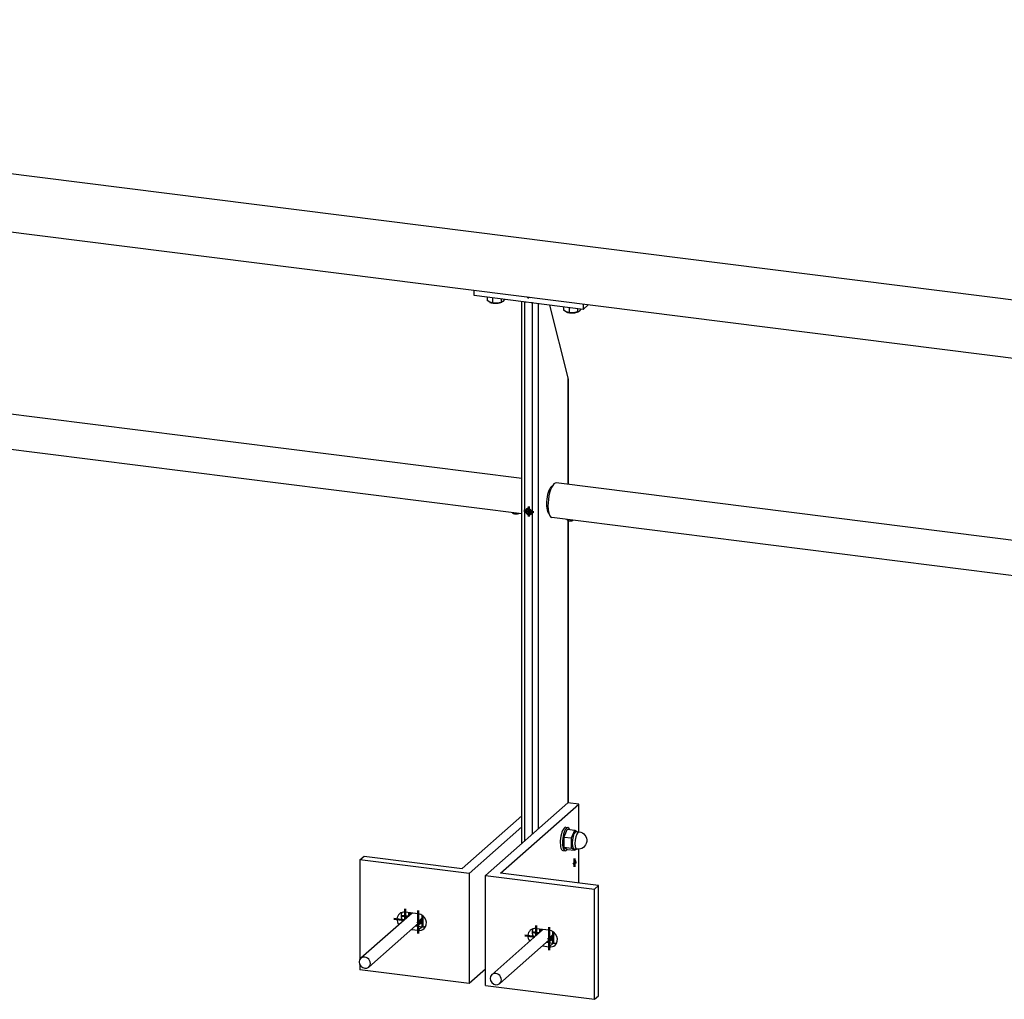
# Model space of a CAD drawing. Header units: millimetres. Extents: x 4464 to 5058, y 2900 to 3320.
# Tile 86 of 110: x 4859 to 4881, y 3205 to 3226. Entities that reach past the tile are written whole.
import ezdxf

# ---------------------------------------------------------------- set-up
doc = ezdxf.new("R2010")
doc.units = ezdxf.units.MM
doc.linetypes.add('STRICHPUNKT2', pattern=[18.5, 10, -4, 0.5, -4])
doc.layers.get('0').update_dxf_attribs({"linetype": 'CONTINUOUS'})
doc.layers.add('LE_ALL', color=7, linetype='CONTINUOUS', lineweight=50)
doc.layers.add('LE_GREEN', color=3, linetype='CONTINUOUS')
doc.layers.add('LE_RED', color=1, linetype='CONTINUOUS')

# ---------------------------------------------------------------- blocks, each defined once
blk = doc.blocks.new('BALUSTER PROFIEL 80X15 R4_00955', base_point=(4870.84, 3216.091))
for p, q in [((4870.19, 3208.44), (4870.19, 3220.042)), ((4870.255, 3208.497), (4870.255, 3220.034)), ((4870.418, 3220.014), (4870.255, 3220.034)), ((4870.418, 3208.641), (4870.418, 3220.014)), ((4870.547, 3208.755), (4870.547, 3219.997)), ((4871.184, 3218.409), (4870.791, 3219.967)), ((4871.184, 3216.129), (4871.184, 3218.409)), ((4871.19, 3216.128), (4871.19, 3218.36)), ((4871.184, 3209.307), (4871.184, 3215.354)), ((4871.19, 3209.306), (4871.19, 3215.352))]:
    blk.add_line(p, q)
for centre, major_axis, ratio, start_param, end_param in [((4871.09, 3218.42), (0.065, -0.136), 0.559575, 0.864613, 1.22598), ((4870.821, 3215.796), (-0.037, -0.298), 0.333333, 3.325293, 6.099485)]:
    blk.add_ellipse(centre, major_axis=major_axis, ratio=ratio, start_param=start_param, end_param=end_param)
at = {"layer": 'LE_RED'}
for start_param, end_param in [(3.141593, 6.283185), (2.093172, 3.141593), (0, 0.522376)]:
    blk.add_ellipse((4870.336, 3215.546), major_axis=(0.0496, -0.0563), ratio=0.881917, start_param=start_param, end_param=end_param, dxfattribs=at)
blk = doc.blocks.new('_00957', base_point=(4870.323, 3215.534))
at = {"layer": 'LE_ALL', "color": 1, "linetype": 'STRICHPUNKT2'}
for p, q in [((4870.336, 3215.546), (4870.231, 3215.559)), ((4870.323, 3215.534), (4870.378, 3215.582)), ((4870.336, 3215.546), (4870.336, 3215.652)), ((4870.336, 3215.546), (4870.336, 3215.44)), ((4870.336, 3215.546), (4870.442, 3215.532))]:
    blk.add_line(p, q, dxfattribs=at)
blk = doc.blocks.new('_00956')
blk.add_blockref('_00957', (4870.323, 3215.534))
blk = doc.blocks.new('DIN 13-M6_00959', base_point=(4870.378, 3215.499))
for start_param, end_param in [(3.141593, 6.283185), (6.283185, 9.424778)]:
    blk.add_ellipse((4870.336, 3215.546), major_axis=(0.0413, -0.0469), ratio=0.881917, start_param=start_param, end_param=end_param)
at = {"layer": 'LE_RED'}
for start_param, end_param in [(3.141593, 6.283185), (2.093172, 3.141593), (0, 0.522376)]:
    blk.add_ellipse((4870.336, 3215.546), major_axis=(0.0496, -0.0563), ratio=0.881917, start_param=start_param, end_param=end_param, dxfattribs=at)
blk = doc.blocks.new('DIN 13-M6_00958')
blk.add_blockref('DIN 13-M6_00959', (4870.378, 3215.499))
blk = doc.blocks.new('BALUSTER PROFIEL 80X15 R4_00954')
for name, p in [('BALUSTER PROFIEL 80X15 R4_00955', (4870.84, 3216.091)), ('_00956', (0, 0)), ('DIN 13-M6_00958', (0, 0))]:
    blk.add_blockref(name, p)
blk = doc.blocks.new('Hoeklijn 200x100x10_00962', base_point=(4870.628, 3206.24))
for p, q in [((4871.175, 3209.308), (4869.407, 3207.749)), ((4869.729, 3207.798), (4871.409, 3209.279)), ((4871.409, 3209.279), (4871.175, 3209.308)), ((4871.409, 3208.684), (4871.409, 3209.279)), ((4871.409, 3207.586), (4871.409, 3208.311)), ((4869.407, 3207.749), (4871.745, 3207.454)), ((4869.407, 3205.392), (4869.407, 3207.749)), ((4871.834, 3207.532), (4869.729, 3207.798)), ((4871.745, 3207.454), (4871.834, 3207.532)), ((4870.775, 3206.575), (4870.494, 3206.61)), ((4870.628, 3206.24), (4870.775, 3206.221)), ((4870.716, 3206.318), (4870.863, 3206.299)), ((4870.775, 3206.221), (4870.863, 3206.299))]:
    blk.add_line(p, q)
for points in [[(4871.745, 3205.097), (4871.834, 3205.175), (4871.834, 3207.532)], [(4869.407, 3205.392), (4871.745, 3205.097), (4871.745, 3207.454)]]:
    blk.add_lwpolyline(points)
for centre, major_axis, ratio, start_param, end_param in [((4871.32, 3208.022), (-0.0078, -0.062), 0.333333, 3.141593, 6.283185), ((4871.32, 3208.022), (-0.0078, -0.062), 0.333333, 0, 3.141593), ((4870.494, 3206.434), (0.124, -0.141), 0.881917, 3.141593, 4.597824), ((4870.494, 3206.434), (0.124, -0.141), 0.881917, 2.356194, 3.141593), ((4870.583, 3206.512), (0.124, -0.141), 0.881917, 3.505949, 4.597824), ((4870.775, 3206.398), (0.124, -0.141), 0.881917, 6.283185, 8.63938), ((4870.775, 3206.398), (0.124, -0.141), 0.881917, 5.497787, 6.283185), ((4870.863, 3206.476), (0.124, -0.141), 0.881917, 5.497787, 5.918829)]:
    blk.add_ellipse(centre, major_axis=major_axis, ratio=ratio, start_param=start_param, end_param=end_param)
blk = doc.blocks.new('_00964', base_point=(4870.875, 3206.486))
at = {"layer": 'LE_ALL', "color": 1, "linetype": 'STRICHPUNKT2'}
for p, q in [((4871.32, 3208.022), (4871.287, 3207.993)), ((4871.299, 3208.025), (4871.349, 3208.019)), ((4871.32, 3208.022), (4871.32, 3208.111)), ((4871.32, 3208.022), (4871.353, 3208.051)), ((4871.32, 3208.022), (4871.32, 3207.934)), ((4870.494, 3206.462), (4870.494, 3206.681)), ((4870.775, 3206.151), (4870.775, 3206.646)), ((4870.249, 3206.465), (4870.466, 3206.437)), ((4870.407, 3206.534), (4870.554, 3206.515)), ((4870.583, 3206.54), (4870.583, 3206.599)), ((4870.875, 3206.486), (4870.748, 3206.375)), ((4870.863, 3206.299), (4870.863, 3206.54))]:
    blk.add_line(p, q, dxfattribs=at)
blk = doc.blocks.new('_00963')
blk.add_blockref('_00964', (4870.875, 3206.486))
blk = doc.blocks.new('Hoeklijn 200x100x10_00961')
for name, p in [('Hoeklijn 200x100x10_00962', (4870.628, 3206.24)), ('_00963', (0, 0))]:
    blk.add_blockref(name, p)
blk = doc.blocks.new('Hoeklijn 200x100x10_00966', base_point=(4867.969, 3206.929))
for p, q in [((4868.911, 3207.901), (4870.19, 3209.029)), ((4866.718, 3208.088), (4866.806, 3208.166)), ((4866.806, 3208.166), (4868.911, 3207.901)), ((4869.056, 3207.793), (4866.718, 3208.088)), ((4866.718, 3208.088), (4866.718, 3205.952)), ((4867.969, 3206.929), (4867.688, 3206.964)), ((4867.91, 3206.671), (4868.057, 3206.653)), ((4868.057, 3206.653), (4867.969, 3206.575)), ((4867.822, 3206.594), (4867.969, 3206.575)), ((4866.718, 3205.841), (4866.718, 3205.731)), ((4869.056, 3205.436), (4866.718, 3205.731)), ((4869.407, 3205.746), (4869.056, 3205.436))]:
    blk.add_line(p, q)
blk.add_lwpolyline([(4870.19, 3208.793), (4869.056, 3207.793), (4869.056, 3205.436)])
for centre, start_param, end_param in [((4867.688, 3206.787), 3.141593, 4.597824), ((4867.688, 3206.787), 2.356194, 3.141593), ((4867.776, 3206.865), 3.505949, 4.597824), ((4867.969, 3206.752), 0, 2.356194), ((4868.057, 3206.83), 5.497787, 5.918829), ((4867.969, 3206.752), 5.497787, 6.283185)]:
    blk.add_ellipse(centre, major_axis=(0.124, -0.141), ratio=0.881917, start_param=start_param, end_param=end_param)
blk = doc.blocks.new('_00968', base_point=(4868.068, 3206.84))
at = {"layer": 'LE_ALL', "color": 1, "linetype": 'STRICHPUNKT2'}
for p, q in [((4867.748, 3206.869), (4867.601, 3206.887)), ((4867.688, 3207.035), (4867.688, 3206.816)), ((4867.776, 3206.953), (4867.776, 3206.894)), ((4867.969, 3206.999), (4867.969, 3206.504)), ((4868.057, 3206.893), (4868.057, 3206.653)), ((4867.66, 3206.791), (4867.443, 3206.818)), ((4868.068, 3206.84), (4867.942, 3206.728))]:
    blk.add_line(p, q, dxfattribs=at)
blk = doc.blocks.new('_00967')
blk.add_blockref('_00968', (4868.068, 3206.84))
blk = doc.blocks.new('Hoeklijn 200x100x10_00965')
for name, p in [('Hoeklijn 200x100x10_00966', (4867.969, 3206.929)), ('_00967', (0, 0))]:
    blk.add_blockref(name, p)
blk = doc.blocks.new('Precisie buis 22x3_00970', base_point=(4870.747, 3215.528))
for p, q in [((4870.816, 3216.074), (4870.83, 3216.072)), ((4870.747, 3215.528), (4870.761, 3215.527))]:
    blk.add_line(p, q)
blk = doc.blocks.new('Precisie buis 22x3_00969')
blk.add_blockref('Precisie buis 22x3_00970', (4870.747, 3215.528))
blk = doc.blocks.new('153.1.100 100 x 5 50 x 47 PM6_00972', base_point=(4869.167, 3220.171))
for p, q in [((4869.167, 3220.171), (4869.167, 3220.287)), ((4871.506, 3219.877), (4869.167, 3220.171)), ((4870.294, 3220.145), (4870.379, 3220.134)), ((4871.506, 3219.992), (4871.506, 3219.877)), ((4871.506, 3219.877), (4871.62, 3219.978))]:
    blk.add_line(p, q)
blk = doc.blocks.new('_00974', base_point=(4870.334, 3220.14))
at = {"layer": 'LE_ALL', "color": 1, "linetype": 'STRICHPUNKT2'}
blk.add_line((4870.334, 3220.14), (4870.307, 3220.116), dxfattribs=at)
blk = doc.blocks.new('_00973')
blk.add_blockref('_00974', (4870.334, 3220.14))
blk = doc.blocks.new('153.1.100 100 x 5 50 x 47 PM6_00971')
for name, p in [('153.1.100 100 x 5 50 x 47 PM6_00972', (4869.167, 3220.171)), ('_00973', (0, 0))]:
    blk.add_blockref(name, p)
blk = doc.blocks.new('Sluitring (DIN 125)-M10_00978', base_point=(4871.177, 3208.777))
for p, q in [((4871.13, 3208.782), (4871.177, 3208.777)), ((4871.068, 3208.286), (4871.115, 3208.28))]:
    blk.add_line(p, q)
at = {"layer": 'LE_GREEN'}
for centre, start_param, end_param in [((4871.099, 3208.534), 3.141593, 6.283185), ((4871.146, 3208.529), 3.141593, 6.283185), ((4871.146, 3208.529), 2.614153, 3.141593), ((4871.146, 3208.529), 0, 0.527439)]:
    blk.add_ellipse(centre, major_axis=(-0.031, -0.248), ratio=0.333333, start_param=start_param, end_param=end_param, dxfattribs=at)
blk = doc.blocks.new('Sluitring (DIN 125)-M10_00977')
blk.add_blockref('Sluitring (DIN 125)-M10_00978', (4871.177, 3208.777))
blk = doc.blocks.new('Hoge dopmoer (DIN 1587)-M10_00980', base_point=(4871.337, 3208.315))
for p, q in [((4871.157, 3208.745), (4871.322, 3208.724)), ((4871.31, 3208.319), (4871.368, 3208.312))]:
    blk.add_line(p, q)
for points in [[(4871.157, 3208.745), (4871.086, 3208.574), (4871.251, 3208.553)], [(4871.086, 3208.574), (4871.086, 3208.356), (4871.251, 3208.335)], [(4871.337, 3208.315), (4871.322, 3208.289), (4871.251, 3208.335), (4871.251, 3208.553), (4871.322, 3208.724), (4871.382, 3208.688)], [(4871.086, 3208.356), (4871.157, 3208.309), (4871.322, 3208.289)]]:
    blk.add_lwpolyline(points)
blk.add_lwpolyline([(4871.356, 3208.691), (4871.415, 3208.684, -1), (4871.368, 3208.312)], format="xyb")
for centre in [(4871.333, 3208.505), (4871.391, 3208.498)]:
    blk.add_ellipse(centre, major_axis=(-0.023, -0.186), ratio=0.333333, start_param=3.141593, end_param=6.283185)
blk = doc.blocks.new('Hoge dopmoer (DIN 1587)-M10_00979')
blk.add_blockref('Hoge dopmoer (DIN 1587)-M10_00980', (4871.337, 3208.315))
blk = doc.blocks.new('Montage hoeklijn aan baluster_00976')
for name in ['Sluitring (DIN 125)-M10_00977', 'Hoge dopmoer (DIN 1587)-M10_00979']:
    blk.add_blockref(name, (0, 0))
blk = doc.blocks.new('Carrosseriering M12 (ISO 7093 _ DIN 9021)_00983', base_point=(4868.024, 3206.726))
for centre, start_param, end_param in [((4867.917, 3206.847), 3.317607, 3.810313), ((4867.946, 3206.873), 3.536683, 3.810313), ((4867.917, 3206.847), 6.283185, 7.508071), ((4867.917, 3206.847), 5.614465, 6.283185), ((4867.946, 3206.873), 5.614465, 6.147079)]:
    blk.add_ellipse(centre, major_axis=(0.107, -0.122), ratio=0.881917, start_param=start_param, end_param=end_param)
blk = doc.blocks.new('Carrosseriering M12 (ISO 7093 _ DIN 9021)_00982')
blk.add_blockref('Carrosseriering M12 (ISO 7093 _ DIN 9021)_00983', (4868.024, 3206.726))
blk = doc.blocks.new('Hoge dopmoer (DIN 1587)-M12_00985', base_point=(4867.978, 3206.731))
at = {"layer": 'LE_RED'}
for start_param, end_param in [(3.502147, 3.696404), (5.728374, 6.283185), (6.283185, 6.43201)]:
    blk.add_ellipse((4867.946, 3206.873), major_axis=(0.099, -0.113), ratio=0.881917, start_param=start_param, end_param=end_param, dxfattribs=at)
blk = doc.blocks.new('GEWINDE_00987', base_point=(4867.978, 3206.731))
blk.add_ellipse((4867.951, 3206.877), major_axis=(0.0843, -0.0956), ratio=0.881917, start_param=6.283185, end_param=6.901505)
at = {"layer": 'LE_RED'}
for start_param, end_param in [(3.502147, 3.696404), (5.728374, 6.283185), (6.283185, 6.43201)]:
    blk.add_ellipse((4867.946, 3206.873), major_axis=(0.099, -0.113), ratio=0.881917, start_param=start_param, end_param=end_param, dxfattribs=at)
blk = doc.blocks.new('GEWINDE_00986')
blk.add_blockref('GEWINDE_00987', (4867.978, 3206.731))
blk = doc.blocks.new('Hoge dopmoer (DIN 1587)-M12_00984')
for name, p in [('Hoge dopmoer (DIN 1587)-M12_00985', (4867.978, 3206.731)), ('GEWINDE_00986', (0, 0))]:
    blk.add_blockref(name, p)
blk = doc.blocks.new('Draadstang-M12x140_00989', base_point=(4866.739, 3205.979))
for p, q in [((4867.835, 3206.945), (4866.739, 3205.979)), ((4868.035, 3206.782), (4866.908, 3205.788))]:
    blk.add_line(p, q)
for start_param, end_param in [(6.283185, 9.424778), (3.141593, 6.283185)]:
    blk.add_ellipse((4866.823, 3205.883), major_axis=(0.0843, -0.0956), ratio=0.881917, start_param=start_param, end_param=end_param)
blk = doc.blocks.new('Draadstang-M12x140_00988')
blk.add_blockref('Draadstang-M12x140_00989', (4866.739, 3205.979))
blk = doc.blocks.new('Montage baluster_00981')
for name in ['Draadstang-M12x140_00988', 'Carrosseriering M12 (ISO 7093 _ DIN 9021)_00982', 'Hoge dopmoer (DIN 1587)-M12_00984']:
    blk.add_blockref(name, (0, 0))
blk = doc.blocks.new('Carrosseriering M12 (ISO 7093 _ DIN 9021)_00992', base_point=(4870.83, 3206.372))
for centre, start_param, end_param in [((4870.723, 3206.494), 3.317607, 3.810313), ((4870.752, 3206.52), 3.536683, 3.810313), ((4870.723, 3206.494), 6.283185, 7.508071), ((4870.723, 3206.494), 5.614465, 6.283185), ((4870.752, 3206.52), 5.614465, 6.147079)]:
    blk.add_ellipse(centre, major_axis=(0.107, -0.122), ratio=0.881917, start_param=start_param, end_param=end_param)
blk = doc.blocks.new('Carrosseriering M12 (ISO 7093 _ DIN 9021)_00991')
blk.add_blockref('Carrosseriering M12 (ISO 7093 _ DIN 9021)_00992', (4870.83, 3206.372))
blk = doc.blocks.new('Hoge dopmoer (DIN 1587)-M12_00994', base_point=(4870.784, 3206.378))
at = {"layer": 'LE_RED'}
for start_param, end_param in [(3.502147, 3.696404), (5.728374, 6.283185), (6.283185, 6.43201)]:
    blk.add_ellipse((4870.752, 3206.52), major_axis=(0.099, -0.113), ratio=0.881917, start_param=start_param, end_param=end_param, dxfattribs=at)
blk = doc.blocks.new('GEWINDE_00996', base_point=(4870.784, 3206.378))
blk.add_ellipse((4870.757, 3206.524), major_axis=(0.0843, -0.0956), ratio=0.881917, start_param=0, end_param=0.61832)
at = {"layer": 'LE_RED'}
for start_param, end_param in [(3.502147, 3.696404), (5.728374, 6.283185), (6.283185, 6.43201)]:
    blk.add_ellipse((4870.752, 3206.52), major_axis=(0.099, -0.113), ratio=0.881917, start_param=start_param, end_param=end_param, dxfattribs=at)
blk = doc.blocks.new('GEWINDE_00995')
blk.add_blockref('GEWINDE_00996', (4870.784, 3206.378))
blk = doc.blocks.new('Hoge dopmoer (DIN 1587)-M12_00993')
for name, p in [('Hoge dopmoer (DIN 1587)-M12_00994', (4870.784, 3206.378)), ('GEWINDE_00995', (0, 0))]:
    blk.add_blockref(name, p)
blk = doc.blocks.new('Draadstang-M12x140_00998', base_point=(4869.545, 3205.625))
for p, q in [((4870.641, 3206.592), (4869.545, 3205.625)), ((4870.841, 3206.428), (4869.714, 3205.434))]:
    blk.add_line(p, q)
for start_param, end_param in [(3.141593, 6.283185), (6.283185, 9.424778)]:
    blk.add_ellipse((4869.63, 3205.53), major_axis=(0.0843, -0.0956), ratio=0.881917, start_param=start_param, end_param=end_param)
blk = doc.blocks.new('Draadstang-M12x140_00997')
blk.add_blockref('Draadstang-M12x140_00998', (4869.545, 3205.625))
blk = doc.blocks.new('Montage baluster_00990')
for name in ['Draadstang-M12x140_00997', 'Carrosseriering M12 (ISO 7093 _ DIN 9021)_00991', 'Hoge dopmoer (DIN 1587)-M12_00993']:
    blk.add_blockref(name, (0, 0))
blk = doc.blocks.new('Stelschroef (DIN 913 - ISO 4026)-M6x20_01001', base_point=(4870.331, 3215.582))
for p in [(4870.344, 3215.603), (4870.352, 3215.6)]:
    blk.add_line(p, (4870.331, 3215.582))
for points in [[(4870.331, 3215.582), (4870.351, 3215.544), (4870.392, 3215.539)], [(4870.375, 3215.585), (4870.382, 3215.571), (4870.351, 3215.544)]]:
    blk.add_lwpolyline(points)
at = {"layer": 'LE_RED'}
blk.add_ellipse((4870.372, 3215.577), major_axis=(0.0413, -0.0469), ratio=0.881917, start_param=3.583421, end_param=5.841357, dxfattribs=at)
blk = doc.blocks.new('GEWINDE_01003', base_point=(4870.391, 3215.519))
at = {"layer": 'LE_RED'}
blk.add_ellipse((4870.372, 3215.577), major_axis=(0.0413, -0.0469), ratio=0.881917, start_param=3.583421, end_param=5.841357, dxfattribs=at)
blk = doc.blocks.new('GEWINDE_01002')
blk.add_blockref('GEWINDE_01003', (4870.391, 3215.519))
blk = doc.blocks.new('Stelschroef (DIN 913 - ISO 4026)-M6x20_01000')
for name, p in [('Stelschroef (DIN 913 - ISO 4026)-M6x20_01001', (4870.331, 3215.582)), ('GEWINDE_01002', (0, 0))]:
    blk.add_blockref(name, p)
blk = doc.blocks.new('Montage sierregel_00999')
blk.add_blockref('Stelschroef (DIN 913 - ISO 4026)-M6x20_01000', (0, 0))
blk = doc.blocks.new('Zeskant tapbout-M8x16 (DIN 933)_01011', base_point=(4871.08, 3219.93))
for p, q in [((4871.08, 3219.93), (4871.08, 3219.859)), ((4871.137, 3219.822), (4871.08, 3219.859)), ((4871.199, 3219.811), (4871.14, 3219.821)), ((4871.199, 3219.915), (4871.199, 3219.811)), ((4871.292, 3219.802), (4871.199, 3219.811)), ((4871.384, 3219.821), (4871.292, 3219.802)), ((4871.384, 3219.892), (4871.384, 3219.821)), ((4871.4, 3219.825), (4871.384, 3219.821)), ((4871.417, 3219.836), (4871.4, 3219.825)), ((4871.451, 3219.879), (4871.417, 3219.836))]:
    blk.add_line(p, q)
for start_param, end_param in [(3.827423, 4.874621), (4.874621, 5.624127)]:
    blk.add_ellipse((4871.265, 3219.856), major_axis=(0.163, 0), ratio=0.333333, start_param=start_param, end_param=end_param)
blk = doc.blocks.new('Zeskant tapbout-M8x16 (DIN 933)_01010')
blk.add_blockref('Zeskant tapbout-M8x16 (DIN 933)_01011', (4871.08, 3219.93))
blk = doc.blocks.new('Montage handregel_01009')
blk.add_blockref('Zeskant tapbout-M8x16 (DIN 933)_01010', (0, 0))
blk = doc.blocks.new('Zeskant tapbout-M8x16 (DIN 933)_01014', base_point=(4869.443, 3220.136))
for p, q in [((4869.443, 3220.136), (4869.443, 3220.065)), ((4869.5, 3220.029), (4869.443, 3220.065)), ((4869.562, 3220.017), (4869.503, 3220.028)), ((4869.562, 3220.121), (4869.562, 3220.017)), ((4869.655, 3220.008), (4869.562, 3220.017)), ((4869.747, 3220.027), (4869.655, 3220.008)), ((4869.747, 3220.098), (4869.747, 3220.027)), ((4869.763, 3220.031), (4869.747, 3220.027)), ((4869.78, 3220.043), (4869.763, 3220.031)), ((4869.814, 3220.086), (4869.78, 3220.043))]:
    blk.add_line(p, q)
for start_param, end_param in [(3.827423, 4.874621), (4.874621, 5.624127)]:
    blk.add_ellipse((4869.628, 3220.062), major_axis=(0.163, 0), ratio=0.333333, start_param=start_param, end_param=end_param)
blk = doc.blocks.new('Zeskant tapbout-M8x16 (DIN 933)_01013')
blk.add_blockref('Zeskant tapbout-M8x16 (DIN 933)_01014', (4869.443, 3220.136))
blk = doc.blocks.new('Montage handregel_01012')
blk.add_blockref('Zeskant tapbout-M8x16 (DIN 933)_01013', (0, 0))
blk = doc.blocks.new('Montage_00975')
for name in ['Montage handregel_01012', 'Montage handregel_01009', 'Montage sierregel_00999', 'Montage hoeklijn aan baluster_00976', 'Montage baluster_00981', 'Montage baluster_00990']:
    blk.add_blockref(name, (0, 0))
blk = doc.blocks.new('Tussen baluster_00953')
for name in ['153.1.100 100 x 5 50 x 47 PM6_00971', 'Montage_00975', 'BALUSTER PROFIEL 80X15 R4_00954', 'Precisie buis 22x3_00969', 'Hoeklijn 200x100x10_00961', 'Hoeklijn 200x100x10_00965']:
    blk.add_blockref(name, (0, 0))
blk = doc.blocks.new('HANDREGEL PROFIEL 50X47_02224', base_point=(4832.922, 3224.853))
for p, q in [((4833.09, 3226.082), (4902.959, 3217.28)), ((4832.922, 3224.853), (4902.798, 3216.05))]:
    blk.add_line(p, q)
blk = doc.blocks.new('HANDREGEL PROFIEL 50X47_02223')
blk.add_blockref('HANDREGEL PROFIEL 50X47_02224', (4832.922, 3224.853))
blk = doc.blocks.new('Handregel_02204')
blk.add_blockref('HANDREGEL PROFIEL 50X47_02223', (0, 0))
blk = doc.blocks.new('Precisie buis 30x3_02277', base_point=(4843.332, 3218.882))
for p, q in [((4870.19, 3216.254), (4843.425, 3219.626)), ((4870.19, 3215.498), (4843.332, 3218.882))]:
    blk.add_line(p, q)
blk.add_ellipse((4843.378, 3219.254), major_axis=(-0.047, -0.372), ratio=0.333333, start_param=3.141593, end_param=6.283185)
blk = doc.blocks.new('Precisie buis 30x3_02276')
blk.add_blockref('Precisie buis 30x3_02277', (4843.332, 3218.882))
blk = doc.blocks.new('Stelschroef (DIN 913 - ISO 4026)-M6x5_02280', base_point=(4843.68, 3218.82))
at = {"layer": 'LE_RED'}
blk.add_ellipse((4843.729, 3218.832), major_axis=(0.0625, 0), ratio=0.333333, start_param=3.800651, end_param=5.658796, dxfattribs=at)
blk = doc.blocks.new('GEWINDE_02282', base_point=(4843.67, 3218.824))
for p, q in [((4843.67, 3218.824), (4843.68, 3218.82)), ((4843.788, 3218.824), (4843.779, 3218.82))]:
    blk.add_line(p, q)
for start_param, end_param in [(3.141593, 3.800651), (3.800651, 5.624127)]:
    blk.add_ellipse((4843.729, 3218.839), major_axis=(0.075, 0), ratio=0.333333, start_param=start_param, end_param=end_param)
at = {"layer": 'LE_RED'}
for start_param, end_param in [(3.141593, 3.800651), (3.800651, 5.624127)]:
    blk.add_ellipse((4843.729, 3218.832), major_axis=(0.0625, 0), ratio=0.333333, start_param=start_param, end_param=end_param, dxfattribs=at)
blk = doc.blocks.new('GEWINDE_02281')
blk.add_blockref('GEWINDE_02282', (4843.67, 3218.824))
blk = doc.blocks.new('Stelschroef (DIN 913 - ISO 4026)-M6x5_02279')
for name, p in [('GEWINDE_02281', (0, 0)), ('Stelschroef (DIN 913 - ISO 4026)-M6x5_02280', (4843.68, 3218.82))]:
    blk.add_blockref(name, p)
blk = doc.blocks.new('Stelschroef (DIN 913 - ISO 4026)-M6x5_02284', base_point=(4870.012, 3215.502))
at = {"layer": 'LE_RED'}
blk.add_ellipse((4870.061, 3215.515), major_axis=(0.0625, 0), ratio=0.333333, start_param=3.800651, end_param=5.658796, dxfattribs=at)
blk = doc.blocks.new('GEWINDE_02286', base_point=(4870.002, 3215.506))
for p, q in [((4870.002, 3215.506), (4870.012, 3215.502)), ((4870.12, 3215.506), (4870.11, 3215.502))]:
    blk.add_line(p, q)
for start_param, end_param in [(3.141593, 3.800651), (3.800651, 5.624127)]:
    blk.add_ellipse((4870.061, 3215.522), major_axis=(0.075, 0), ratio=0.333333, start_param=start_param, end_param=end_param)
at = {"layer": 'LE_RED'}
for start_param, end_param in [(3.141593, 3.800651), (3.800651, 5.624127)]:
    blk.add_ellipse((4870.061, 3215.515), major_axis=(0.0625, 0), ratio=0.333333, start_param=start_param, end_param=end_param, dxfattribs=at)
blk = doc.blocks.new('GEWINDE_02285')
blk.add_blockref('GEWINDE_02286', (4870.002, 3215.506))
blk = doc.blocks.new('Stelschroef (DIN 913 - ISO 4026)-M6x5_02283')
for name, p in [('GEWINDE_02285', (0, 0)), ('Stelschroef (DIN 913 - ISO 4026)-M6x5_02284', (4870.012, 3215.502))]:
    blk.add_blockref(name, p)
blk = doc.blocks.new('Montage_02278')
for name in ['Stelschroef (DIN 913 - ISO 4026)-M6x5_02279', 'Stelschroef (DIN 913 - ISO 4026)-M6x5_02283']:
    blk.add_blockref(name, (0, 0))
blk = doc.blocks.new('Sierregel_02275')
for name in ['Precisie buis 30x3_02276', 'Montage_02278']:
    blk.add_blockref(name, (0, 0))
blk = doc.blocks.new('Precisie buis 30x3_02289', base_point=(4870.833, 3215.417))
for p, q in [((4897.691, 3212.789), (4870.926, 3216.161)), ((4897.691, 3212.033), (4870.833, 3215.417))]:
    blk.add_line(p, q)
blk.add_ellipse((4870.88, 3215.789), major_axis=(-0.047, -0.372), ratio=0.333333, start_param=3.141593, end_param=6.283185)
blk = doc.blocks.new('Precisie buis 30x3_02288')
blk.add_blockref('Precisie buis 30x3_02289', (4870.833, 3215.417))
blk = doc.blocks.new('Stelschroef (DIN 913 - ISO 4026)-M6x5_02292', base_point=(4871.181, 3215.355))
at = {"layer": 'LE_RED'}
blk.add_ellipse((4871.23, 3215.368), major_axis=(0.0625, 0), ratio=0.333333, start_param=3.800651, end_param=5.658796, dxfattribs=at)
blk = doc.blocks.new('GEWINDE_02294', base_point=(4871.171, 3215.359))
for p, q in [((4871.171, 3215.359), (4871.181, 3215.355)), ((4871.29, 3215.359), (4871.28, 3215.355))]:
    blk.add_line(p, q)
for start_param, end_param in [(3.141593, 3.800651), (3.800651, 5.624127)]:
    blk.add_ellipse((4871.23, 3215.374), major_axis=(0.075, 0), ratio=0.333333, start_param=start_param, end_param=end_param)
at = {"layer": 'LE_RED'}
for start_param, end_param in [(3.141593, 3.800651), (3.800651, 5.624127)]:
    blk.add_ellipse((4871.23, 3215.368), major_axis=(0.0625, 0), ratio=0.333333, start_param=start_param, end_param=end_param, dxfattribs=at)
blk = doc.blocks.new('GEWINDE_02293')
blk.add_blockref('GEWINDE_02294', (4871.171, 3215.359))
blk = doc.blocks.new('Stelschroef (DIN 913 - ISO 4026)-M6x5_02291')
for name, p in [('GEWINDE_02293', (0, 0)), ('Stelschroef (DIN 913 - ISO 4026)-M6x5_02292', (4871.181, 3215.355))]:
    blk.add_blockref(name, p)
blk = doc.blocks.new('Stelschroef (DIN 913 - ISO 4026)-M6x5_02296', base_point=(4897.513, 3212.037))
at = {"layer": 'LE_RED'}
blk.add_ellipse((4897.562, 3212.05), major_axis=(0.0625, 0), ratio=0.333333, start_param=3.800651, end_param=5.658796, dxfattribs=at)
blk = doc.blocks.new('GEWINDE_02298', base_point=(4897.503, 3212.042))
for p, q in [((4897.503, 3212.042), (4897.513, 3212.037)), ((4897.622, 3212.042), (4897.612, 3212.037))]:
    blk.add_line(p, q)
for start_param, end_param in [(3.141593, 3.800651), (3.800651, 5.624127)]:
    blk.add_ellipse((4897.562, 3212.057), major_axis=(0.075, 0), ratio=0.333333, start_param=start_param, end_param=end_param)
at = {"layer": 'LE_RED'}
for start_param, end_param in [(3.141593, 3.800651), (3.800651, 5.624127)]:
    blk.add_ellipse((4897.562, 3212.05), major_axis=(0.0625, 0), ratio=0.333333, start_param=start_param, end_param=end_param, dxfattribs=at)
blk = doc.blocks.new('GEWINDE_02297')
blk.add_blockref('GEWINDE_02298', (4897.503, 3212.042))
blk = doc.blocks.new('Stelschroef (DIN 913 - ISO 4026)-M6x5_02295')
for name, p in [('GEWINDE_02297', (0, 0)), ('Stelschroef (DIN 913 - ISO 4026)-M6x5_02296', (4897.513, 3212.037))]:
    blk.add_blockref(name, p)
blk = doc.blocks.new('Montage_02290')
for name in ['Stelschroef (DIN 913 - ISO 4026)-M6x5_02291', 'Stelschroef (DIN 913 - ISO 4026)-M6x5_02295']:
    blk.add_blockref(name, (0, 0))
blk = doc.blocks.new('Sierregel_02287')
for name in ['Precisie buis 30x3_02288', 'Montage_02290']:
    blk.add_blockref(name, (0, 0))
blk = doc.blocks.new('Sierregels_02235')
for name in ['Sierregel_02275', 'Sierregel_02287']:
    blk.add_blockref(name, (0, 0))
blk = doc.blocks.new('_A3D0205_00030')
for name in ['Handregel_02204', 'Sierregels_02235', 'Tussen baluster_00953']:
    blk.add_blockref(name, (0, 0))
blk = doc.blocks.new('_ANS0205_00029')
blk.add_blockref('_A3D0205_00030', (0, 0))

msp = doc.modelspace()

# ---------------------------------------------------------------- block references
msp.add_blockref('_ANS0205_00029', (0, 0))

doc.saveas('drawing.dxf')
